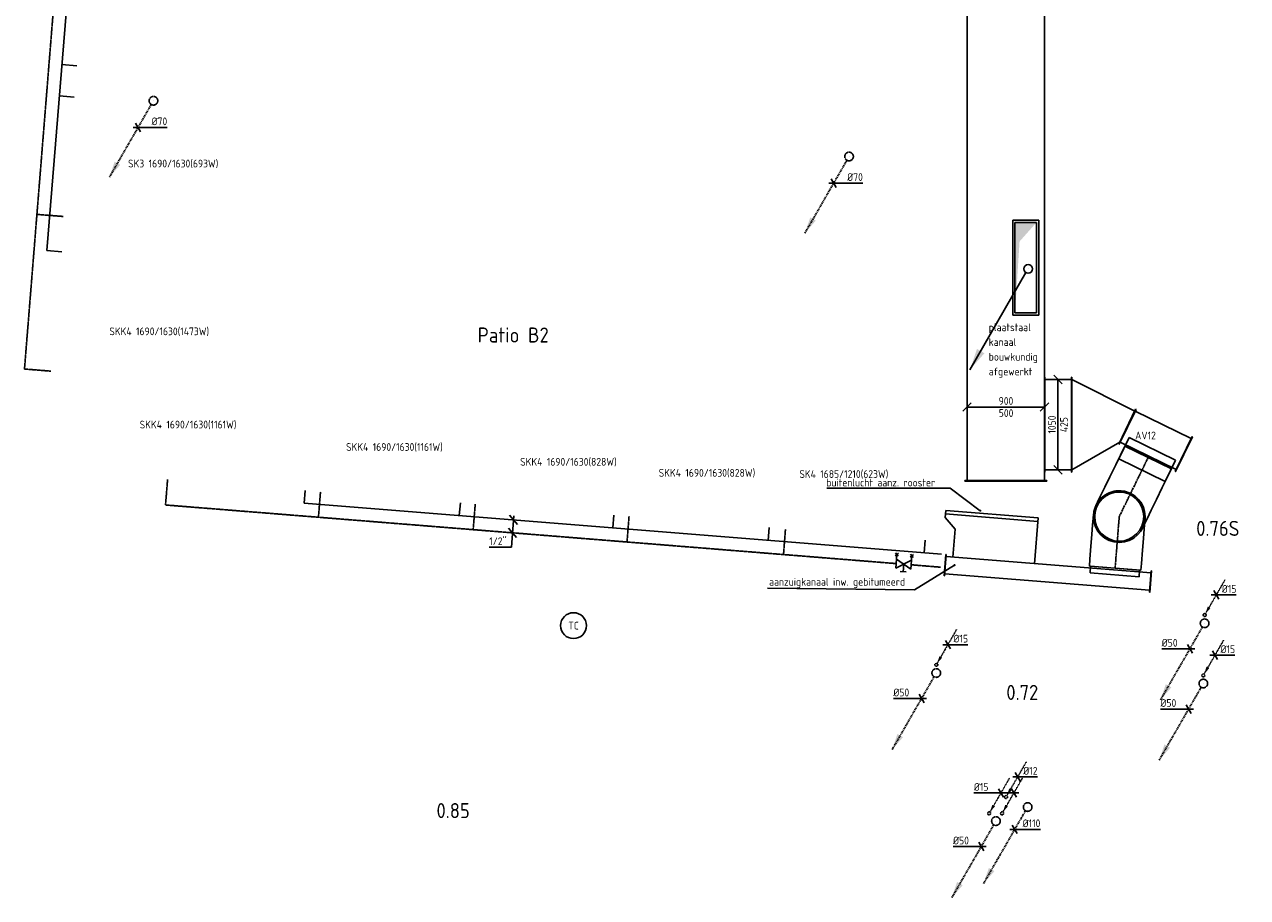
# Model space of a CAD drawing. Header units: millimetres. Extents: x -17664 to 63694, y -175 to 70975.
# Tile 6 of 22: x 12530 to 26726, y 22466 to 32597. Entities that reach past the tile are written whole.
import ezdxf
from ezdxf.enums import TextEntityAlignment as Align

# ---------------------------------------------------------------- set-up
doc = ezdxf.new("R2010")
doc.units = ezdxf.units.MM
for name, pattern in [('2322107', [2000, 1000, 1000]), ('2322108', [7, 5, -2]), ('2322109', [10, 5, -2, 1, -2]), ('2322109_a', [10, 5, -2, 1, -2]), ('2322121A', [47, 40, -7]), ('2322121A_a', [19.5, 12.5, -7]), ('2322122', [47, 40, -7]), ('2322122_a', [19.5, 12.5, -7]), ('CENTER2', [28.575, 19.05, -3.175, 3.175, -3.175])]:
    doc.linetypes.add(name, pattern=pattern)
for name, color, linetype in [('bTuwkundig', 7, 'Continuous'), ('WL$1----', 4, 'Continuous'), ('WL521---', 4, '2322122'), ('WL5232--', 4, '2322121A'), ('WL531---', 5, '2322109'), ('WL561---', 4, 'Continuous'), ('WL561---_AANVOER', 1, '2322107'), ('WL561---_RETOUR', 5, '2322108'), ('WL570---_TOEVOER', 3, 'Continuous'), ('WL570---_TOEVOER_D', 3, 'Continuous'), ('WL570---_TOEVOER_HL', 1, 'CENTER2'), ('WL740---', 4, 'Continuous'), ('WM521---', 1, 'Continuous'), ('WM5232--', 1, 'Continuous'), ('WM531---', 1, 'Continuous'), ('WM561---_AANVOER', 1, 'Continuous'), ('WM570---_TOEVOER', 1, 'Continuous'), ('WT561---', 7, 'Continuous')]:
    doc.layers.add(name, color=color, linetype=linetype)
doc.styles.add('BURO-018', font='BUROFONT', dxfattribs={"height": 1.8})
doc.styles.add('BURO-025', font='Burofont.shx', dxfattribs={"height": 2.5})
doc.styles.add('STABICAD-018', font='ISOCP.SHX', dxfattribs={"height": 90})
doc.styles.add('STABICAD-035', font='ISOCP.SHX', dxfattribs={"height": 175})
doc.dimstyles.new('STABICAD', dxfattribs={"dimscale": 50, "dimtxt": 90, "dimasz": 2, "dimexe": 0, "dimexo": 2.5, "dimgap": 1.5, "dimtad": 0, "dimdec": 0, "dimzin": 0, "dimdsep": 46, "dimtxsty": 'STABICAD-018', "dimblk1": 'OBLIQUE', "dimblk2": 'OBLIQUE', "dimsah": 1, "dimcen": -3, "dimadec": 1, "dimazin": 0, "dimtfac": 1, "dimtdec": 0, "dimtofl": 0, "dimtmove": 2, "dimatfit": 3, "dimfxl": 1, "dimtvp": 1.055556, "dimtolj": 1, "dimtzin": 0, "dimarcsym": 0})

# ---------------------------------------------------------------- blocks, each defined once
blk = doc.blocks.new('*U67')
at = {"linetype": '2322109'}
blk.add_hatch(color=2, dxfattribs=at).paths.add_polyline_path([(9, 15), (37, 100), (68, 82)], flags=0)
at = {"color": 2, "linetype": '2322109_a'}
blk.add_line((9, 15, 3000), (236, 409, 3000), dxfattribs=at)
at = {"color": 0, "linetype": '2322109'}
blk.add_line((0, 0), (0, 0, 3000), dxfattribs=at)
blk.add_circle((0, 0, 3000), 17.5, dxfattribs=at)
at = {"color": 2, "linetype": '2322109'}
blk.add_circle((0, 0, 3000), 17.5, dxfattribs=at)
at = {"layer": 'WL740---', "color": 2, "style": 'STABICAD-018'}
for tag, p in [('POSITIONCODE', (26228, 25893, 1499)), ('SECTIONCODE', (26228, 25893, 1499)), ('CODE', (26228, 25843)), ('FLOORCODE', (26278, 25743))]:
    blk.add_attdef(tag, p, '', height=1.2, dxfattribs=at)
blk = doc.blocks.new('*U68')
at = {"color": 0, "linetype": 'Continuous'}
for p, q in [((-58, 0), (15, 0)), ((-29, 50), (29, -50)), ((15, 0), (230, 0))]:
    blk.add_line(p, q, dxfattribs=at)
at = {"color": 0, "linetype": 'Continuous', "style": 'STABICAD-018'}
blk.add_text('%%c15', height=90, dxfattribs=at).set_placement((65, 25))
at = {"layer": 'WL740---', "color": 2, "style": 'STABICAD-018'}
blk.add_attdef('CODE', (26363, 25977), '', height=1.2, dxfattribs=at)
blk = doc.blocks.new('*U69')
at = {"linetype": '2322121A'}
blk.add_hatch(color=2, dxfattribs=at).paths.add_polyline_path([(-512, -888), (-451, -707), (-386, -744)], flags=0)
at = {"color": 0, "linetype": '2322121A'}
blk.add_line((0, 0), (0, 0, 1), dxfattribs=at)
at = {"color": 2, "linetype": '2322121A_a'}
blk.add_line((-512, -888, 1), (-25, -43, 1), dxfattribs=at)
at = {"color": 0, "linetype": '2322121A'}
blk.add_circle((0, 0, 1), 50, dxfattribs=at)
at = {"color": 2, "linetype": '2322121A'}
blk.add_circle((0, 0, 1), 50, dxfattribs=at)
at = {"layer": 'WL740---', "color": 2, "style": 'STABICAD-018'}
for tag, p in [('POSITIONCODE', (26228, 25798, 149)), ('SECTIONCODE', (26228, 25798, 149)), ('CODE', (26228, 25748, -1)), ('FLOORCODE', (26278, 25648, -1))]:
    blk.add_attdef(tag, p, '', height=1.8, dxfattribs=at)
blk = doc.blocks.new('*U70')
at = {"color": 0, "linetype": 'Continuous'}
for p, q in [((-97, 0), (-327, 0)), ((58, 0), (-97, 0)), ((29, -50), (-29, 50))]:
    blk.add_line(p, q, dxfattribs=at)
at = {"color": 0, "linetype": 'Continuous', "style": 'STABICAD-018'}
blk.add_text('%%c50', height=90, dxfattribs=at).set_placement((-327, 25))
at = {"layer": 'WL740---', "color": 2, "style": 'STABICAD-018'}
blk.add_attdef('CODE', (26057, 25352, -1), '', height=1.8, dxfattribs=at)
blk = doc.blocks.new('*U76')
at = {"color": 0, "linetype": 'Continuous'}
for p, q in [((0, 550, -3000), (5, 550, -3000)), ((0, -550, -3000), (0, 550, -3000)), ((5, -550, -3000), (5, 550, -3000)), ((5, 525, -3000), (311, 525, -3000)), ((316, 550, -3000), (311, 550, -3000)), ((311, -550, -3000), (311, 550, -3000)), ((316, -550, -3000), (316, 550, -3000)), ((0, -550, -3000), (5, -550, -3000)), ((5, -525, -3000), (311, -525, -3000)), ((316, -550, -3000), (311, -550, -3000))]:
    blk.add_line(p, q, dxfattribs=at)
at = {"layer": 'WM570---_TOEVOER', "color": 2, "style": 'STABICAD-018'}
for tag, p in [('POSITIONCODE', (24527, 28103, 3000)), ('CODE', (24370, 27953, 3000)), ('SECTIONCODE', (24370, 27953, 3000))]:
    blk.add_attdef(tag, p, '', height=1.8, dxfattribs=at)
blk = doc.blocks.new('*U73')
at = {"color": 0, "linetype": 'Continuous'}
for p, q in [((0, 225, -3000), (5, 225, -3000)), ((0, -225, -3000), (0, 225, -3000)), ((5, -225, -3000), (5, 225, -3000)), ((5, 200, -3000), (727, 200, -3000)), ((732, 225, -3000), (727, 225, -3000)), ((727, -225, -3000), (727, 225, -3000)), ((732, -225, -3000), (732, 225, -3000)), ((0, -225, -3000), (5, -225, -3000)), ((5, -200, -3000), (727, -200, -3000)), ((732, -225, -3000), (727, -225, -3000))]:
    blk.add_line(p, q, dxfattribs=at)
at = {"layer": 'WM570---_TOEVOER', "color": 2, "style": 'STABICAD-018'}
for tag, p in [('POSITIONCODE', (25724, 27905, 3000)), ('CODE', (25988, 27611, 3000)), ('SECTIONCODE', (25988, 27611, 3000))]:
    blk.add_attdef(tag, p, '', height=1.8, rotation=334, dxfattribs=at)
blk = doc.blocks.new('*U74')
at = {"color": 0, "linetype": 'Continuous'}
for p, q in [((-600, 300, -3000), (-521, 300, -3000)), ((-600, -300, -3000), (-600, 300, -3000)), ((-521, 300, -3000), (-368, 300, -3000)), ((-368, 300, -3000), (-232, 300, -3000)), ((-232, 300, -3000), (-120, 300, -3000)), ((-120, 300, -3000), (-41, 300, -3000)), ((-41, 300, -3000), (0, 300, -3000)), ((-600, -300, -3000), (-521, -300, -3000)), ((-521, -300, -3000), (-368, -300, -3000)), ((-368, -300, -3000), (-232, -300, -3000)), ((-232, -300, -3000), (-120, -300, -3000)), ((-120, -300, -3000), (-41, -300, -3000)), ((-41, -300, -3000), (0, -300, -3000))]:
    blk.add_line(p, q, dxfattribs=at)
for radius in [300, 285]:
    blk.add_circle((0, 0, -3000), radius, dxfattribs=at)
at = {"layer": 'WL570---_TOEVOER_HL', "linetype": 'CENTER2'}
blk.add_line((-600, 0, -3000), (0, 0, -3000), dxfattribs=at)
at = {"layer": 'WM570---_TOEVOER', "color": 2, "style": 'STABICAD-018'}
for tag, p in [('CODE', (25281, 26976, 3000)), ('POSITIONCODE', (25237, 26886, 3000)), ('SECTIONCODE', (25237, 26886, 3000))]:
    blk.add_attdef(tag, p, '', height=1.8, rotation=333.9242, dxfattribs=at)
blk = doc.blocks.new('*U71')
at = {"layer": 'WL570---_TOEVOER_HL', "linetype": 'CENTER2'}
blk.add_circle((0, 0, -3682), 0.0125, dxfattribs=at)
at = {"layer": 'WM570---_TOEVOER', "color": 2, "style": 'STABICAD-018'}
for tag in ['CODE', 'SECTIONCODE', 'POSITIONCODE']:
    blk.add_attdef(tag, (25366, 26105, 3682), '', height=1.8, dxfattribs=at)
blk = doc.blocks.new('*U72')
at = {"color": 0, "linetype": 'Continuous'}
for p, q in [((-300, 521, -4365), (-300, 600, -4365)), ((-300, 600, -4365), (300, 600, -4365)), ((-285, 600, -4365), (-285, 677, -4365)), ((-285, 677, -4365), (285, 677, -4365)), ((-285, 600, -4365), (285, 600, -4365)), ((285, 600, -4365), (285, 677, -4365)), ((300, 521, -4365), (300, 600, -4365)), ((-300, 368, -4365), (-300, 521, -4365)), ((300, 368, -4365), (300, 521, -4365)), ((-300, 232, -4365), (-300, 368, -4365)), ((300, 232, -4365), (300, 368, -4365)), ((-300, 120, -4365), (-300, 232, -4365)), ((300, 120, -4365), (300, 232, -4365)), ((-300, 41, -4365), (-300, 120, -4365)), ((-300, 0, -4365), (-300, 41, -4365)), ((300, 41, -4365), (300, 120, -4365)), ((300, 0, -4365), (300, 41, -4365))]:
    blk.add_line(p, q, dxfattribs=at)
blk.add_arc((0, 0, -4365), 300, 180, 0, dxfattribs=at)
at = {"layer": 'WL570---_TOEVOER_HL', "linetype": 'CENTER2'}
blk.add_line((0, 0, -4365), (0, 600, -4365), dxfattribs=at)
at = {"layer": 'WM570---_TOEVOER', "color": 2, "style": 'STABICAD-018'}
for tag, p in [('CODE', (25366, 26205, 4365)), ('SECTIONCODE', (25366, 26105, 4365)), ('POSITIONCODE', (25366, 26105, 4365))]:
    blk.add_attdef(tag, p, '', height=1.8, dxfattribs=at)
blk = doc.blocks.new('*U75')
at = {"color": 0, "linetype": 'Continuous'}
for p, q in [((-161, 300, -3000), (82, 300, -3000)), ((-82, 300, -3000), (194, 300, -3000)), ((-82, 300, -3000), (-82, -300, -3000)), ((82, 300, -3000), (82, -300, -3000)), ((194, 300, -3000), (194, -300, -3000)), ((-161, -300, -3000), (82, -300, -3000)), ((-82, -300, -3000), (194, -300, -3000))]:
    blk.add_line(p, q, dxfattribs=at)
at = {"layer": 'WL570---_TOEVOER_HL', "linetype": 'CENTER2'}
blk.add_line((-82, 0, -3000), (82, 0, -3000), dxfattribs=at)
at = {"layer": 'WM570---_TOEVOER', "color": 2, "style": 'STABICAD-018'}
for tag, p in [('CODE', (25537, 27599, 3000)), ('SECTIONCODE', (25537, 27499, 3000)), ('POSITIONCODE', (25537, 27499, 3000))]:
    blk.add_attdef(tag, p, '', height=1.8, dxfattribs=at)
blk = doc.blocks.new('*U93')
at = {"color": 0, "linetype": 'Continuous'}
for p, q in [((0, 475, -3000), (5, 475, -3000)), ((0, -475, -3000), (0, 475, -3000)), ((5, -475, -3000), (5, 475, -3000)), ((5, 450, -3000), (14039, 450, -3000)), ((14044, 475, -3000), (14039, 475, -3000)), ((14039, -475, -3000), (14039, 475, -3000)), ((14044, -475, -3000), (14044, 475, -3000)), ((0, -475, -3000), (5, -475, -3000)), ((5, -450, -3000), (14039, -450, -3000)), ((14044, -475, -3000), (14039, -475, -3000))]:
    blk.add_line(p, q, dxfattribs=at)
at = {"layer": 'WM5232--', "color": 2, "style": 'STABICAD-018'}
for tag in ['CODE', 'POSITIONCODE', 'SECTIONCODE']:
    blk.add_attdef(tag, (23920, 27299, 3000), '', height=1.8, dxfattribs=at)
blk = doc.blocks.new('*U94')
at = {"color": 0, "linetype": 'Continuous'}
for p, q in [((-400, 50, -3000), (-500, -50, -3000)), ((450, 0, -3000), (-450, 0, -3000)), ((500, 50, -3000), (400, -50, -3000))]:
    blk.add_line(p, q, dxfattribs=at)
at = {"color": 0, "linetype": 'Continuous', "style": 'STABICAD-018'}
for s, p in [('900', (-83, 25, -3000)), ('500', (-81, -115, -3000))]:
    blk.add_text(s, height=90, dxfattribs=at).set_placement(p)
at = {"layer": 'WM5232--', "color": 2, "style": 'STABICAD-018'}
blk.add_attdef('CODE', (23920, 29427, 3000), '', height=1.8, dxfattribs=at)
blk = doc.blocks.new('*U77')
at = {"color": 0, "linetype": 'Continuous'}
for p, q in [((0, 125, -3000), (5, 125, -3000)), ((0, -125, -3000), (0, 125, -3000)), ((5, -125, -3000), (5, 125, -3000)), ((5, 100, -3000), (2391, 100, -3000)), ((2396, 125, -3000), (2391, 125, -3000)), ((2391, -125, -3000), (2391, 125, -3000)), ((2396, -125, -3000), (2396, 125, -3000)), ((0, -125, -3000), (5, -125, -3000)), ((5, -100, -3000), (2391, -100, -3000)), ((2396, -125, -3000), (2391, -125, -3000))]:
    blk.add_line(p, q, dxfattribs=at)
at = {"layer": 'WM570---_TOEVOER', "color": 2, "style": 'STABICAD-018'}
for tag in ['CODE', 'POSITIONCODE', 'SECTIONCODE']:
    blk.add_attdef(tag, (25603, 26132, 3000), '', height=1.8, dxfattribs=at)
blk = doc.blocks.new('_Oblique')
at = {"color": 0, "linetype": 'ByBlock', "lineweight": -2}
blk.add_line((-0.5, -0.5), (0.5, 0.5), dxfattribs=at)
blk = doc.blocks.new('*U79')
at = {"color": 0, "linetype": 'Continuous'}
for p, q in [((-248, 0), (-464, 0)), ((58, 0), (-248, 0)), ((-121, -50), (-179, 50)), ((29, -50), (-29, 50))]:
    blk.add_line(p, q, dxfattribs=at)
at = {"color": 0, "linetype": 'Continuous', "style": 'STABICAD-018'}
blk.add_text('%%c15', height=90, dxfattribs=at).set_placement((-464, 25))
at = {"layer": 'WL570---_TOEVOER_D', "color": 2, "style": 'STABICAD-018'}
blk.add_attdef('CODE', (24014, 23679, 3000), '', height=1.2, dxfattribs=at)
blk = doc.blocks.new('*U53')
at = {"linetype": '2322121A'}
blk.add_hatch(color=2, dxfattribs=at).paths.add_polyline_path([(-512, -888), (-451, -707), (-386, -744)], flags=0)
at = {"color": 0, "linetype": '2322121A'}
blk.add_line((0, 0), (0, 0, 1), dxfattribs=at)
at = {"color": 2, "linetype": '2322121A_a'}
blk.add_line((-512, -888, 1), (-25, -43, 1), dxfattribs=at)
at = {"color": 0, "linetype": '2322121A'}
blk.add_circle((0, 0, 1), 50, dxfattribs=at)
at = {"color": 2, "linetype": '2322121A'}
blk.add_circle((0, 0, 1), 50, dxfattribs=at)
at = {"layer": 'WL561---', "color": 2, "style": 'STABICAD-018'}
for tag, p in [('SECTIONCODE', (29788, 25678, 149)), ('POSITIONCODE', (29788, 25678, 149)), ('CODE', (29788, 25628, -1)), ('FLOORCODE', (29838, 25528, -1))]:
    blk.add_attdef(tag, p, '', height=1.8, dxfattribs=at)
blk = doc.blocks.new('*U62')
at = {"linetype": '2322109'}
blk.add_hatch(color=2, dxfattribs=at).paths.add_polyline_path([(9, 15), (37, 100), (68, 82)], flags=0)
at = {"color": 2, "linetype": '2322109_a'}
blk.add_line((9, 15, 3000), (236, 409, 3000), dxfattribs=at)
at = {"color": 0, "linetype": '2322109'}
blk.add_line((0, 0), (0, 0, 3000), dxfattribs=at)
blk.add_circle((0, 0, 3000), 17.5, dxfattribs=at)
at = {"color": 2, "linetype": '2322109'}
blk.add_circle((0, 0, 3000), 17.5, dxfattribs=at)
at = {"layer": 'WL561---', "color": 2, "style": 'STABICAD-018'}
for tag, p in [('POSITIONCODE', (29769, 25482, 1499)), ('SECTIONCODE', (29769, 25482, 1499)), ('CODE', (29769, 25432)), ('FLOORCODE', (29819, 25332))]:
    blk.add_attdef(tag, p, '', height=1.2, dxfattribs=at)
blk = doc.blocks.new('*U63')
at = {"color": 0, "linetype": 'Continuous'}
for p, q in [((-58, 0), (15, 0)), ((-29, 50), (29, -50)), ((15, 0), (232, 0))]:
    blk.add_line(p, q, dxfattribs=at)
at = {"color": 0, "linetype": 'Continuous', "style": 'STABICAD-018'}
blk.add_text('%%c12', height=90, dxfattribs=at).set_placement((65, 25))
at = {"layer": 'WL561---', "color": 2, "style": 'STABICAD-018'}
blk.add_attdef('CODE', (29904, 25566), '', height=1.2, dxfattribs=at)
blk = doc.blocks.new('*U80')
at = {"color": 0, "linetype": 'Continuous'}
for p, q in [((-58, 0), (41, 0)), ((-29, 50), (29, -50)), ((41, 0), (298, 0))]:
    blk.add_line(p, q, dxfattribs=at)
at = {"color": 0, "linetype": 'Continuous', "style": 'STABICAD-018'}
blk.add_text('%%c110', height=90, dxfattribs=at).set_placement((91, 25))
at = {"layer": 'WL570---_TOEVOER_D', "color": 2, "style": 'STABICAD-018'}
blk.add_attdef('CODE', (24024, 23257, -1), '', height=1.8, dxfattribs=at)
blk = doc.blocks.new('PI_SYM138')
at = {"color": 0, "linetype": 'Continuous'}
for p, q in [((-2.5, 1.5), (2.5, -1.5)), ((-2.5, -3), (-2.5, 1.5)), ((2.5, 1.5), (-2.5, -1.5)), ((-1, 2.5), (1, 2.5)), ((0, 0), (0, 2.5)), ((2.5, -3), (2.5, 1.5)), ((-3, -3.5), (-2, -2.5)), ((-3, -2.5), (-2, -3.5)), ((2, -3.5), (3, -2.5)), ((2, -2.5), (3, -3.5))]:
    blk.add_line(p, q, dxfattribs=at)
at = {"color": 0, "linetype": 'Continuous', "style": 'BURO-018'}
blk.add_attdef('PRODUCTCODE', text='', height=1.8, dxfattribs=at).set_placement((0, 0), align=Align.MIDDLE)
blk = doc.blocks.new('*U84')
at = {"color": 0, "linetype": 'Continuous'}
for p, q in [((46, -54), (-46, 54)), ((4, 50), (-25, -317)), ((34, -203), (-58, -96)), ((-25, -317), (-282, -317))]:
    blk.add_line(p, q, dxfattribs=at)
at = {"color": 0, "linetype": 'Continuous', "style": 'STABICAD-018'}
blk.add_text("1/2''", height=90, dxfattribs=at).set_placement((-282, -292))
at = {"layer": 'WL570---_TOEVOER_D', "color": 2, "style": 'STABICAD-018'}
blk.add_attdef('CODE', (18207, 26847), '', height=1.2, dxfattribs=at)
blk = doc.blocks.new('*U91')
at = {"linetype": '2322122'}
blk.add_hatch(color=2, dxfattribs=at).paths.add_polyline_path([(-512, -888), (-451, -707), (-386, -744)], flags=0)
at = {"color": 0, "linetype": '2322122'}
blk.add_line((0, 0), (0, 0, 1), dxfattribs=at)
at = {"color": 2, "linetype": '2322122_a'}
blk.add_line((-512, -888, 1), (-25, -43, 1), dxfattribs=at)
at = {"color": 2, "linetype": '2322122'}
blk.add_circle((0, 0, 1), 50, dxfattribs=at)
at = {"color": 0, "linetype": 'Continuous'}
blk.add_arc((0, 0, 1), 50, 240, 315, dxfattribs=at)
at = {"layer": 'WM5232--', "color": 2, "style": 'STABICAD-018'}
for tag, p in [('POSITIONCODE', (14911, 39265, 149)), ('SECTIONCODE', (14911, 39265, 149)), ('CODE', (14911, 39215, -1)), ('FLOORCODE', (14961, 39115, -1))]:
    blk.add_attdef(tag, p, '', height=1.8, dxfattribs=at)
blk = doc.blocks.new('*U92')
at = {"color": 0, "linetype": 'Continuous'}
for p, q in [((-58, 0), (106, 0)), ((-29, 50), (29, -50)), ((106, 0), (336, 0))]:
    blk.add_line(p, q, dxfattribs=at)
at = {"color": 0, "linetype": 'Continuous', "style": 'STABICAD-018'}
blk.add_text('%%c70', height=90, dxfattribs=at).set_placement((156, 25))
at = {"layer": 'WM5232--', "color": 2, "style": 'STABICAD-018'}
blk.add_attdef('CODE', (14733, 38806, -1), '', height=1.8, dxfattribs=at)
blk = doc.blocks.new('*U95')
at = {"linetype": 'Continuous'}
blk.add_hatch(color=0, dxfattribs=at).paths.add_polyline_path([(125, 525), (-125, 525), (-125, -525), (-72, 304)], flags=0)
at = {"color": 0, "linetype": 'Continuous'}
for p, q in [((-150, 550, -3000), (150, 550, -3000)), ((-150, -550, -3000), (-150, 550, -3000)), ((-125, 525, -3000), (125, 525, -3000)), ((-125, -525, -3000), (-125, 525, -3000)), ((125, 525, -3000), (125, -525, -3000)), ((150, 550, -3000), (150, -550, -3000)), ((150, -550, -3000), (-150, -550, -3000)), ((125, -525, -3000), (-125, -525, -3000))]:
    blk.add_line(p, q, dxfattribs=at)
at = {"layer": 'WM570---_TOEVOER', "color": 2, "style": 'STABICAD-018'}
for tag in ['CODE', 'POSITIONCODE', 'SECTIONCODE']:
    blk.add_attdef(tag, (25893, 31507, 3000), '', height=1.8, dxfattribs=at)
blk = doc.blocks.new('*U96')
at = {"color": 0, "linetype": 'Continuous'}
for p, q in [((50, 475, -3000), (-50, 575, -3000)), ((0, -525, -3000), (0, 525, -3000)), ((50, -575, -3000), (-50, -475, -3000))]:
    blk.add_line(p, q, dxfattribs=at)
at = {"color": 0, "linetype": 'Continuous', "style": 'STABICAD-018'}
for s, p in [('1050', (-25, -104, -3000)), ('425', (115, -87, -3000))]:
    blk.add_text(s, height=90, rotation=90, dxfattribs=at).set_placement(p)
at = {"layer": 'WM5232--', "color": 2, "style": 'STABICAD-018'}
blk.add_attdef('CODE', (24526, 27953, 3000), '', height=1.8, dxfattribs=at)
blk = doc.blocks.new('*U97')
at = {"linetype": 'Continuous'}
blk.add_hatch(color=2, dxfattribs=at).paths.add_polyline_path([(-675, -1169), (-593, -928), (-507, -978)], flags=0)
at = {"color": 0, "linetype": 'Continuous'}
blk.add_line((0, 0), (0, 0, 1), dxfattribs=at)
at = {"color": 2, "linetype": 'Continuous'}
blk.add_line((-675, -1169, 1), (-25, -43, 1), dxfattribs=at)
at = {"color": 0, "linetype": 'Continuous'}
blk.add_circle((0, 0, 1), 50, dxfattribs=at)
at = {"color": 2, "linetype": 'Continuous'}
blk.add_circle((0, 0, 1), 50, dxfattribs=at)
at = {"layer": 'WM5232--', "color": 2, "style": 'STABICAD-018'}
for tag, p in [('POSITIONCODE', (24179, 29910, 149)), ('SECTIONCODE', (24179, 29910, 149)), ('CODE', (24179, 29860, -1)), ('FLOORCODE', (24229, 29760, -1))]:
    blk.add_attdef(tag, p, '', height=1.8, dxfattribs=at)
blk = doc.blocks.new('MD_SYM527')
at = {"color": 0, "linetype": 'Continuous'}
blk.add_circle((0, 0), 3, dxfattribs=at)
at = {"color": 0, "style": 'BURO-025'}
blk.add_attdef('SIGNAL_HIGH', (6.03, 6.3), '', height=2.5, dxfattribs=at)
blk.add_attdef('CODE', text='', height=2.5, dxfattribs=at).set_placement((0, 4.93), align=Align.MIDDLE)
blk.add_attdef('SIGNAL_LOW', text='', height=2.5, dxfattribs=at).set_placement((6.25, 3.27), align=Align.TOP_LEFT)

msp = doc.modelspace()

# ---------------------------------------------------------------- linework, layer by layer
at = {"layer": 'WL561---_AANVOER', "linetype": '2322107'}
for p, q in [((12790, 29973), (13253, 35721)), ((12964, 32133), (13137, 32119)), ((12935, 31768), (13108, 31754)), ((12790, 29973), (12964, 29959)), ((15776, 27042), (15788, 27191)), ((15776, 27042), (23175, 26449)), ((17577, 26898), (17589, 27046)), ((19359, 26755), (19371, 26903)), ((21161, 26610), (21173, 26759)), ((22971, 26465), (22983, 26613))]:
    msp.add_line(p, q, dxfattribs=at)
at = {"layer": 'WL561---_RETOUR', "linetype": '2322108'}
for p, q in [((12530, 28599), (13071, 35325)), ((12674, 30393), (12981, 30369)), ((12530, 28599), (12836, 28574)), ((14167, 27021), (14191, 27317)), ((15942, 26879), (15966, 27175)), ((14167, 27021), (22648, 26341)), ((17738, 26735), (17762, 27031)), ((19524, 26591), (19547, 26887)), ((21340, 26446), (21363, 26742)), ((22822, 26327), (23163, 26299))]:
    msp.add_line(p, q, dxfattribs=at)
at = {"layer": 'WL570---_TOEVOER_D'}
for p, q in [((24686, 28478), (25416, 28110)), ((24686, 27428), (25242, 27750)), ((23217, 26877), (23224, 26957)), ((23333, 26739), (23217, 26877)), ((23220, 26917), (24293, 26831)), ((23224, 26957), (24297, 26871)), ((24297, 26871), (24254, 26340)), ((23333, 26739), (23307, 26416))]:
    msp.add_line(p, q, dxfattribs=at)

# ---------------------------------------------------------------- block references
at = {"layer": 'WL$1----', "color": 2, "linetype": 'Continuous'}
ref = msp.add_blockref('MD_SYM527', (18903, 25621), dxfattribs=dict(at, xscale=50, yscale=50))
ref.add_attrib('CODE', 'TC', dxfattribs={"layer": '0', "color": 1, "linetype": 'Continuous', "height": 90, "style": 'STABICAD-018'}).set_placement((18903, 25621), align=Align.MIDDLE)
at = {"layer": 'WL521---', "linetype": '2322122'}
for p in [(14027, 31712, -1), (22101, 31065, -1)]:
    msp.add_blockref('*U91', p, dxfattribs=at)
at = {"layer": 'WL5232--', "linetype": '2322121A'}
for name, p in [('*U69', (26228, 25648, -1)), ('*U69', (23113, 25071, -1)), ('*U69', (26213, 24949, -1)), ('*U53', (24174, 23516, -1)), ('*U69', (23806, 23353, -1))]:
    msp.add_blockref(name, p, dxfattribs=at)
at = {"layer": 'WL531---', "linetype": '2322109'}
for name, p in [('*U67', (26228, 25743)), ('*U67', (23113, 25166)), ('*U67', (26213, 25044)), ('*U62', (23923, 23632)), ('*U67', (23727, 23442)), ('*U67', (23877, 23442))]:
    msp.add_blockref(name, p, dxfattribs=at)
at = {"layer": 'WL561---', "color": 2, "linetype": 'Continuous', "xscale": -35, "yscale": 35, "zscale": 35, "rotation": 175.4126934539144}
msp.add_blockref('PI_SYM138', (22735, 26334), dxfattribs=at)
at = {"layer": 'WL570---_TOEVOER', "linetype": 'Continuous'}
msp.add_blockref('*U97', (24179, 29760, -1), dxfattribs=at)
at = {"layer": 'WL570---_TOEVOER_D', "linetype": 'Continuous'}
for name, p, rotation in [('*U93', (23920, 27299, 3000), 90.00000000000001), ('*U73', (25988, 27611, 3000), 154.130180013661), ('*U75', (25537, 27499, 3000), 63.92417832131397), ('*U74', (25237, 26886, 3000), 243.9241783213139), ('*U72', (25237, 26886, 4365), 175.4126914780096), ('*U71', (25384, 27220, 3682), 175.4126914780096), ('*U77', (25603, 26132, 3000), 175.4125018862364)]:
    msp.add_blockref(name, p, dxfattribs=dict(at, rotation=rotation))
for name, p in [('*U95', (24152, 29775, 3000)), ('*U76', (24370, 27953, 3000))]:
    msp.add_blockref(name, p, dxfattribs=at)
at = {"layer": 'WM521---', "linetype": 'Continuous'}
for p in [(13849, 31403, -1), (21923, 30756, -1)]:
    msp.add_blockref('*U92', p, dxfattribs=at)
at = {"layer": 'WM5232--', "linetype": 'Continuous'}
for name, p in [('*U70', (26057, 25352, -1)), ('*U70', (22942, 24775, -1)), ('*U70', (26042, 24653, -1)), ('*U80', (24024, 23257, -1)), ('*U70', (23635, 23057, -1))]:
    msp.add_blockref(name, p, dxfattribs=at)
at = {"layer": 'WM531---', "linetype": 'Continuous'}
for name, p in [('*U68', (26363, 25977)), ('*U68', (23248, 25400)), ('*U68', (26348, 25278)), ('*U63', (24058, 23866)), ('*U79', (24014, 23679, 3000))]:
    msp.add_blockref(name, p, dxfattribs=at)
at = {"layer": 'WM561---_AANVOER', "linetype": 'Continuous'}
msp.add_blockref('*U84', (18207, 26847), dxfattribs=at)
at = {"layer": 'WM570---_TOEVOER', "linetype": 'Continuous'}
for name, p in [('*U96', (24526, 27953, 3000)), ('*U94', (23920, 28158, 3000))]:
    msp.add_blockref(name, p, dxfattribs=at)

# ---------------------------------------------------------------- texts
at = {"layer": 'bTuwkundig', "color": 3, "style": 'STABICAD-035'}
for s, p in [('Patio B2', (17790, 28906, -500)), ('0.76S', (26130, 26662, -500)), ('0.72', (23926, 24758, -500)), ('0.85', (17312, 23387, -500))]:
    msp.add_text(s, height=175, dxfattribs=at).set_placement(p)
at = {"layer": 'WL570---_TOEVOER_D', "color": 1, "style": 'STABICAD-018'}
for s, p in [('buitenlucht aanz. rooster', (21837, 27236)), ('aanzuigkanaal inw. gebitumeerd', (21173, 26085))]:
    msp.add_text(s, height=90, dxfattribs=at).set_placement(p)
at = {"layer": 'WM570---_TOEVOER', "style": 'STABICAD-018'}
for s, p in [('plaatstaal', (23722, 29038)), ('kanaal', (23722, 28867)), ('bouwkundig', (23722, 28696)), ('afgewerkt', (23722, 28525)), ('AV12', (25421, 27782))]:
    msp.add_text(s, height=90, dxfattribs=at).set_placement(p)
at = {"layer": 'WT561---', "color": 1, "style": 'STABICAD-018'}
for s, p in [('SK3 1690/1630(693W)', (13732, 30938)), ('SKK4 1690/1630(1473W)', (13515, 28991)), ('SKK4 1690/1630(1161W)', (13867, 27909)), ('SKK4 1690/1630(1161W)', (16262, 27649)), ('SKK4 1690/1630(828W)', (18283, 27477)), ('SKK4 1690/1630(828W)', (19891, 27349)), ('SK4 1685/1210(623W)', (21524, 27335))]:
    msp.add_text(s, height=90, dxfattribs=at).set_placement(p)

# ---------------------------------------------------------------- leaders
at = {"layer": 'WL570---_TOEVOER_D', "color": 1}
for points, override in [([(23624, 26955), (23276, 27217), (21843, 27217)], {"dimgap": 1.5, "dimtad": 0, "dimldrblk": 'DotSmall'}), ([(23325, 26323), (22862, 26037), (21154, 26056)], {"dimldrblk": 'DotSmall'})]:
    msp.add_leader(points, dimstyle='STABICAD', override=override, dxfattribs=at)

doc.saveas('drawing.dxf')
